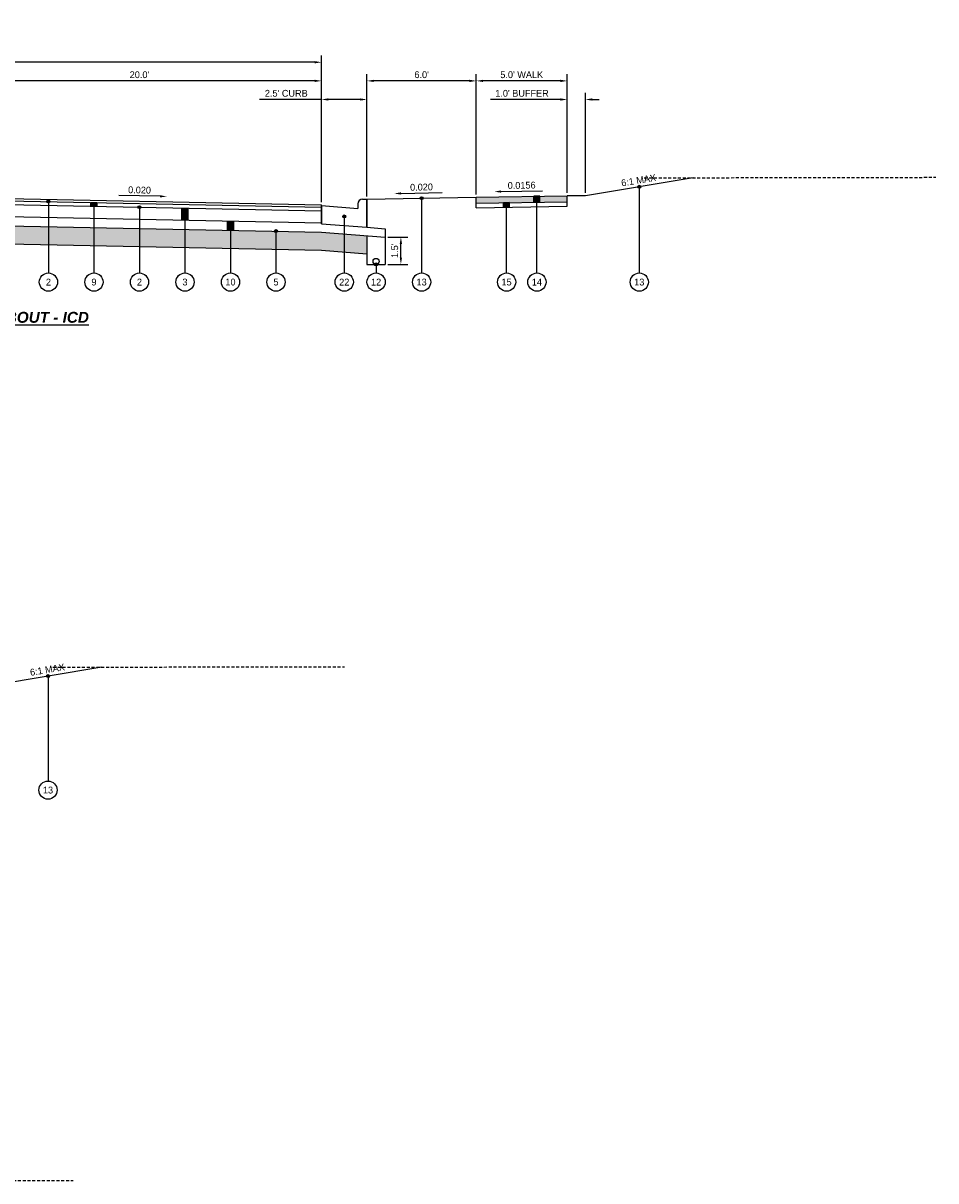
# Model space of a CAD drawing. Header units: feet. Extents: x 904 to 1979, y -2403 to -1843.
# Tile 26 of 34: x 1928 to 1979, y -2082 to -2019. Entities that reach past the tile are written whole.
import ezdxf

# ---------------------------------------------------------------- set-up
doc = ezdxf.new("R2010")
doc.units = ezdxf.units.FT
doc.header["$MEASUREMENT"] = 0
doc.linetypes.add('OhDOT_USTN3', pattern=[0.22, 0.165, -0.055])
for name, color, linetype in [('PV_X_EOP', 27, 'OhDOT_USTN3'), ('RD_P_Text', 1, 'Continuous'), ('SC_Shading1', 247, 'Continuous'), ('SC_Shading2', 255, 'Continuous')]:
    doc.layers.add(name, color=color, linetype=linetype)
doc.styles.get("Standard").update_dxf_attribs({"font": 'font31.shx'})
doc.dimstyles.new('COEC', dxfattribs={"dimscale": 13.9, "dimtxt": 0.18, "dimasz": 0.18, "dimexe": 0.18, "dimexo": 0.0625, "dimgap": 0.09, "dimtad": 1, "dimzin": 0, "dimdsep": 46, "dimtxsty": 'Standard', "dimcen": 0.09, "dimclrd": 256, "dimclre": 256, "dimclrt": 256, "dimaunit": 1, "dimadec": 4, "dimazin": 0, "dimtfac": 1, "dimtofl": 0, "dimtmove": 0, "dimatfit": 3, "dimfxl": 1, "dimtolj": 1, "dimtzin": 0, "dimlwd": -1, "dimlwe": -1, "dimarcsym": 0})

# ---------------------------------------------------------------- blocks, each defined once
blk = doc.blocks.new('*D1178')
at = {"layer": 'Defpoints', "color": 0, "transparency": 16777216}
for p in [(1948.37, -2030.284), (1949.232, -2030.284), (1948.37, -2031.784)]:
    blk.add_point(p, dxfattribs=at)
at = {"layer": 'RD_P_Text', "transparency": 16777216}
for p, q in [((1948.52, -2030.284), (1949.607, -2030.284)), ((1949.232, -2031.409), (1949.232, -2030.659)), ((1948.52, -2031.784), (1949.607, -2031.784))]:
    blk.add_line(p, q, dxfattribs=at)
for points in [[(1949.169, -2030.659), (1949.294, -2030.659), (1949.232, -2030.284)], [(1949.169, -2031.409), (1949.294, -2031.409), (1949.232, -2031.784)]]:
    blk.add_solid(points, dxfattribs=at)
at = {"layer": 'RD_P_Text', "transparency": 16777216, "insert": (1948.894, -2031.034), "char_height": 0.375, "attachment_point": 5, "rotation": 90}
blk.add_mtext("\\A1;1.5'", dxfattribs=at)
blk = doc.blocks.new('*D1180')
at = {"layer": 'Defpoints', "color": 0, "transparency": 16777216}
for p in [(1882.37, -2020.678), (1882.37, -2021.255), (1944.87, -2028.505)]:
    blk.add_point(p, dxfattribs=at)
at = {"layer": 'RD_P_Text', "transparency": 16777216}
for p, q in [((1882.37, -2021.105), (1882.37, -2020.303)), ((1944.87, -2028.355), (1944.87, -2020.303)), ((1944.495, -2020.678), (1882.745, -2020.678))]:
    blk.add_line(p, q, dxfattribs=at)
for points in [[(1882.745, -2020.615), (1882.745, -2020.74), (1882.37, -2020.678)], [(1944.495, -2020.615), (1944.495, -2020.74), (1944.87, -2020.678)]]:
    blk.add_solid(points, dxfattribs=at)
at = {"layer": 'RD_P_Text', "transparency": 16777216, "insert": (1913.62, -2020.34), "char_height": 0.375, "attachment_point": 5}
blk.add_mtext("\\A1;62.5' INSCRIBED RADIUS (125.0' INSCRIBED DIAMETER)", dxfattribs=at)
blk = doc.blocks.new('*D1184')
at = {"layer": 'Defpoints', "color": 0, "transparency": 16777216}
for p in [(1924.87, -2021.7), (1924.87, -2028.105), (1944.87, -2028.505)]:
    blk.add_point(p, dxfattribs=at)
at = {"layer": 'RD_P_Text', "transparency": 16777216}
for p, q in [((1924.87, -2027.955), (1924.87, -2021.325)), ((1944.495, -2021.7), (1925.245, -2021.7)), ((1944.87, -2028.355), (1944.87, -2021.325))]:
    blk.add_line(p, q, dxfattribs=at)
for points in [[(1925.245, -2021.638), (1925.245, -2021.763), (1924.87, -2021.7)], [(1944.495, -2021.638), (1944.495, -2021.763), (1944.87, -2021.7)]]:
    blk.add_solid(points, dxfattribs=at)
at = {"layer": 'RD_P_Text', "transparency": 16777216, "insert": (1934.87, -2021.363), "char_height": 0.375, "attachment_point": 5}
blk.add_mtext("\\A1;20.0'", dxfattribs=at)
blk = doc.blocks.new('*D1185')
at = {"layer": 'Defpoints', "color": 0, "transparency": 16777216}
for p in [(1944.87, -2022.723), (1947.37, -2028.205), (1944.87, -2028.505)]:
    blk.add_point(p, dxfattribs=at)
at = {"layer": 'RD_P_Text', "transparency": 16777216}
for p, q in [((1944.87, -2028.355), (1944.87, -2022.348)), ((1947.37, -2028.055), (1947.37, -2022.348)), ((1944.87, -2022.723), (1941.464, -2022.723)), ((1946.995, -2022.723), (1945.245, -2022.723))]:
    blk.add_line(p, q, dxfattribs=at)
for points in [[(1945.245, -2022.66), (1945.245, -2022.785), (1944.87, -2022.723)], [(1946.995, -2022.66), (1946.995, -2022.785), (1947.37, -2022.723)]]:
    blk.add_solid(points, dxfattribs=at)
at = {"layer": 'RD_P_Text', "transparency": 16777216, "insert": (1942.936, -2022.385), "char_height": 0.375, "attachment_point": 5}
blk.add_mtext("\\A1;2.5' CURB", dxfattribs=at)
blk = doc.blocks.new('*D1186')
at = {"layer": 'Defpoints', "color": 0, "transparency": 16777216}
for p in [(1947.37, -2021.7), (1947.37, -2028.205), (1953.37, -2028.085)]:
    blk.add_point(p, dxfattribs=at)
at = {"layer": 'RD_P_Text', "transparency": 16777216}
for p, q in [((1947.37, -2028.055), (1947.37, -2021.325)), ((1952.995, -2021.7), (1947.745, -2021.7)), ((1953.37, -2027.935), (1953.37, -2021.325))]:
    blk.add_line(p, q, dxfattribs=at)
for points in [[(1947.745, -2021.638), (1947.745, -2021.763), (1947.37, -2021.7)], [(1952.995, -2021.638), (1952.995, -2021.763), (1953.37, -2021.7)]]:
    blk.add_solid(points, dxfattribs=at)
at = {"layer": 'RD_P_Text', "transparency": 16777216, "insert": (1950.37, -2021.363), "char_height": 0.375, "attachment_point": 5}
blk.add_mtext("\\A1;6.0'", dxfattribs=at)
blk = doc.blocks.new('*D1187')
at = {"layer": 'Defpoints', "color": 0, "transparency": 16777216}
for p in [(1953.37, -2021.7), (1953.37, -2028.085), (1958.37, -2028.007)]:
    blk.add_point(p, dxfattribs=at)
at = {"layer": 'RD_P_Text', "transparency": 16777216}
for p, q in [((1953.37, -2027.935), (1953.37, -2021.325)), ((1957.995, -2021.7), (1953.745, -2021.7)), ((1958.37, -2027.857), (1958.37, -2021.325))]:
    blk.add_line(p, q, dxfattribs=at)
for points in [[(1953.745, -2021.638), (1953.745, -2021.763), (1953.37, -2021.7)], [(1957.995, -2021.638), (1957.995, -2021.763), (1958.37, -2021.7)]]:
    blk.add_solid(points, dxfattribs=at)
at = {"layer": 'RD_P_Text', "transparency": 16777216, "insert": (1955.87, -2021.363), "char_height": 0.375, "attachment_point": 5}
blk.add_mtext("\\A1;5.0' WALK", dxfattribs=at)
blk = doc.blocks.new('*D1188')
at = {"layer": 'Defpoints', "color": 0, "transparency": 16777216}
for p in [(1958.37, -2022.723), (1958.37, -2028.007), (1959.37, -2028.007)]:
    blk.add_point(p, dxfattribs=at)
at = {"layer": 'RD_P_Text', "transparency": 16777216}
for p, q in [((1958.37, -2027.857), (1958.37, -2022.348)), ((1959.37, -2027.857), (1959.37, -2022.348)), ((1957.995, -2022.723), (1954.15, -2022.723)), ((1959.745, -2022.723), (1960.12, -2022.723))]:
    blk.add_line(p, q, dxfattribs=at)
for points in [[(1957.995, -2022.66), (1957.995, -2022.785), (1958.37, -2022.723)], [(1959.745, -2022.66), (1959.745, -2022.785), (1959.37, -2022.723)]]:
    blk.add_solid(points, dxfattribs=at)
at = {"layer": 'RD_P_Text', "transparency": 16777216, "insert": (1955.885, -2022.385), "char_height": 0.375, "attachment_point": 5}
blk.add_mtext("\\A1;1.0' BUFFER", dxfattribs=at)

msp = doc.modelspace()

# ---------------------------------------------------------------- hatches: boundary and pattern name
at = {"layer": 'RD_P_Text'}
h = msp.add_hatch(color=256, dxfattribs=at)
h.dxf.hatch_style = 1
edge = h.paths.add_edge_path()
edge.add_arc((1962.327, -2027.514), 0.08, 180, 540, ccw=False)
h = msp.add_hatch(color=256, dxfattribs=at)
h.dxf.hatch_style = 1
edge = h.paths.add_edge_path()
edge.add_arc((1929.87, -2028.33), 0.08, 180, 540, ccw=False)
h = msp.add_hatch(color=256, dxfattribs=at)
h.dxf.hatch_style = 1
edge = h.paths.add_edge_path()
edge.add_arc((1950.37, -2028.145), 0.08, 180, 540, ccw=False)
h = msp.add_hatch(color=256, dxfattribs=at)
h.dxf.hatch_style = 1
h.paths.add_polyline_path([(1956.87, -2028.03), (1956.538, -2028.035), (1956.538, -2028.368), (1956.87, -2028.363)])
h = msp.add_hatch(color=256, dxfattribs=at)
h.dxf.hatch_style = 1
h.paths.add_polyline_path([(1932.203, -2028.376), (1932.536, -2028.383), (1932.536, -2028.591), (1932.203, -2028.585)])
h = msp.add_hatch(color=256, dxfattribs=at)
h.dxf.hatch_style = 1
edge = h.paths.add_edge_path()
edge.add_arc((1934.87, -2028.638), 0.08, 180, 540, ccw=False)
h = msp.add_hatch(color=256, dxfattribs=at)
h.dxf.hatch_style = 1
h.paths.add_polyline_path([(1937.203, -2028.685), (1937.536, -2028.691), (1937.536, -2029.357), (1937.203, -2029.351)])
h = msp.add_hatch(color=256, dxfattribs=at)
h.dxf.hatch_style = 1
h.paths.add_polyline_path([(1955.204, -2028.389), (1954.872, -2028.394), (1954.872, -2028.644), (1955.204, -2028.639)])
h = msp.add_hatch(color=256, dxfattribs=at)
h.dxf.hatch_style = 1
h.paths.add_polyline_path([(1940.036, -2029.407), (1940.036, -2029.907), (1939.703, -2029.901), (1939.703, -2029.401)])
h = msp.add_hatch(color=256, dxfattribs=at)
h.dxf.hatch_style = 1
edge = h.paths.add_edge_path()
edge.add_arc((1946.12, -2029.145), 0.08, 180, 540, ccw=False)
h = msp.add_hatch(color=256, dxfattribs=at)
h.dxf.hatch_style = 1
edge = h.paths.add_edge_path()
edge.add_arc((1942.37, -2029.954), 0.08, 180, 540, ccw=False)
h = msp.add_hatch(color=256, dxfattribs=at)
h.dxf.hatch_style = 1
edge = h.paths.add_edge_path()
edge.add_arc((1947.87, -2031.784), 0.08, 180, 540, ccw=False)
h = msp.add_hatch(color=256, dxfattribs=at)
h.dxf.hatch_style = 1
edge = h.paths.add_edge_path()
edge.add_arc((1929.847, -2054.4), 0.08, 180, 540, ccw=False)
at = {"layer": 'SC_Shading1'}
h = msp.add_hatch(dxfattribs=at)
h.set_pattern_fill('WICKER', color=256, scale=1.5)
h.set_pattern_definition([(0, (22.9745, 2.6855), (0, 1.5), [0.439335, -0.257355, 0.621315, -0.18198]), (0, (22.9745, 2.5035), (0, 1.5), [0.621315, -0.257355, 0.439335, -0.18198]), (0, (23.4138, 3.5642), (0, 1.5), [0.621315, -0.257355, 0.439335, -0.18198]), (0, (23.4138, 3.7462), (0, 1.5), [0.439335, -0.257355, 0.621315, -0.18198]), (90, (23.2318, 2.6855), (-1.5, 9e-17), [0.439335, -0.257355, 0.621315, -0.18198]), (90, (23.4138, 2.6855), (-1.5, 9e-17), [0.621315, -0.257355, 0.439335, -0.18198]), (90, (24.2925, 2.9429), (-1.5, 9e-17), [0.621315, -0.18198, 0.439335, -0.257355]), (90, (24.4745, 3.1249), (-1.5, 9e-17), [0.439335, -0.18198, 0.621315, -0.257355]), (135, (23.7245, 2.3749), (-1.4999962, -1.4999962), [0.439335, -0.257355, 0.36396, -0.257355, 0.621315, -0.18198]), (135, (23.8532, 2.5035), (-1.4999962, -1.4999962), [0.621315, -0.257355, 0.36396, -0.257355, 0.439335, -0.18198]), (135, (24.7318, 2.8675), (-1.4999962, -1.4999962), [0.36396, -0.257355, 0.621315, -0.18198, 0.439335, -0.257355]), (135, (24.7318, 3.1249), (-1.4999962, -1.4999962), [0.36396, -0.257355, 0.439335, -0.18198, 0.621315, -0.257355]), (45, (23.8532, 2.2462), (-1.4999962, 1.4999962), [0.36396, -0.257355, 0.439335, -0.18198, 0.621315, -0.257355]), (45, (23.5958, 2.2462), (-1.4999962, 1.4999962), [0.36396, -0.257355, 0.621315, -0.18198, 0.439335, -0.257355]), (45, (22.7925, 2.6855), (-1.4999962, 1.4999962), [0.439335, -0.18198, 0.621315, -0.257355, 0.36396, -0.257355]), (45, (22.5351, 2.6855), (-1.4999962, 1.4999962), [0.621315, -0.18198, 0.439335, -0.257355, 0.36396, -0.257355])])
h.paths.add_polyline_path([(1908.12, -2030.269), (1923.12, -2030.569), (1944.87, -2031.004), (1947.37, -2031.204), (1947.37, -2030.204), (1944.87, -2030.004), (1923.12, -2029.569), (1908.12, -2029.269), (1906.62, -2029.269), (1906.62, -2030.269)])
at = {"layer": 'SC_Shading2'}
h = msp.add_hatch(color=256, dxfattribs=at)
h.dxf.hatch_style = 1
h.paths.add_polyline_path([(1958.37, -2028.34), (1953.37, -2028.418), (1953.37, -2028.085), (1958.37, -2028.007)])

# ---------------------------------------------------------------- linework, layer by layer
at = {"layer": 'PV_X_EOP', "flags": 128}
for points in [[(1962.598, -2027.026), (1978.619, -2026.998)], [(1930.118, -2053.912), (1946.139, -2053.884)], [(1915.205, -2082.132), (1931.225, -2082.104)]]:
    msp.add_lwpolyline(points, dxfattribs=at)
at = {"layer": 'RD_P_Text', "flags": 128}
for points in [[(1965.284, -2027.021), (1959.37, -2028.007)], [(1962.327, -2027.514), (1962.327, -2032.255)], [(1924.87, -2028.105), (1944.87, -2028.505)], [(1924.87, -2028.23), (1944.87, -2028.63)], [(1947.12, -2028.205), (1947.37, -2028.205)], [(1947.37, -2028.205), (1953.37, -2028.085)], [(1947.37, -2028.205), (1947.37, -2029.745)], [(1947.37, -2029.745), (1947.37, -2028.205)], [(1950.37, -2028.145), (1950.37, -2032.255)], [(1953.37, -2028.085), (1958.37, -2028.007)], [(1956.87, -2028.03), (1956.538, -2028.035), (1956.538, -2028.368), (1956.87, -2028.363), (1956.87, -2028.03)], [(1959.37, -2028.007), (1958.37, -2028.007)], [(1924.87, -2028.438), (1944.87, -2028.838)], [(1929.87, -2028.33), (1929.87, -2032.255)], [(1932.203, -2028.376), (1932.203, -2028.585)], [(1932.203, -2028.376), (1932.536, -2028.383), (1932.536, -2028.591), (1932.203, -2028.585), (1932.203, -2028.376)], [(1932.37, -2028.38), (1932.37, -2032.255)], [(1932.536, -2028.383), (1932.536, -2028.591)], [(1934.87, -2028.638), (1934.87, -2032.255)], [(1937.203, -2028.685), (1937.203, -2029.351)], [(1937.203, -2028.685), (1937.536, -2028.691), (1937.536, -2029.357), (1937.203, -2029.351), (1937.203, -2028.685)], [(1937.37, -2028.688), (1937.37, -2032.255)], [(1937.536, -2028.691), (1937.536, -2029.357)], [(1944.87, -2028.545), (1946.87, -2028.705)], [(1944.87, -2028.545), (1944.87, -2029.545)], [(1946.87, -2028.455), (1946.87, -2028.705)], [(1953.37, -2028.418), (1958.37, -2028.34)], [(1953.37, -2028.668), (1958.37, -2028.59)], [(1955.204, -2028.389), (1954.872, -2028.394), (1954.872, -2028.644), (1955.204, -2028.639), (1955.204, -2028.389)], [(1924.87, -2029.104), (1944.87, -2029.504)], [(1939.703, -2029.401), (1939.703, -2029.901)], [(1940.036, -2029.407), (1940.036, -2029.907), (1939.703, -2029.901), (1939.703, -2029.401), (1940.036, -2029.407)], [(1939.87, -2029.404), (1939.87, -2032.255)], [(1940.036, -2029.407), (1940.036, -2029.907)], [(1944.87, -2029.545), (1947.37, -2029.745)], [(1946.12, -2029.145), (1946.12, -2032.255)], [(1924.87, -2029.604), (1944.87, -2030.004)], [(1942.37, -2029.954), (1942.37, -2032.255)], [(1944.87, -2030.004), (1948.37, -2030.284)], [(1947.37, -2029.745), (1948.37, -2029.825)], [(1947.37, -2030.204), (1947.37, -2031.784)], [(1948.37, -2029.825), (1948.37, -2030.284)], [(1924.87, -2030.604), (1944.87, -2031.004)], [(1948.37, -2030.284), (1948.37, -2031.784)], [(1944.87, -2031.004), (1947.37, -2031.204)], [(1947.37, -2031.784), (1948.37, -2031.784)], [(1947.87, -2031.784), (1947.87, -2032.255)], [(1932.804, -2053.907), (1926.89, -2054.893)], [(1929.847, -2054.4), (1929.847, -2060.165)]]:
    msp.add_lwpolyline(points, dxfattribs=at)
at = {"layer": 'RD_P_Text', "linetype": 'ByBlock', "lineweight": -2}
for points in [[(1936.002, -2028.043), (1933.738, -2027.998)], [(1949.238, -2027.883), (1951.502, -2027.838)], [(1954.738, -2027.779), (1957.002, -2027.744)]]:
    msp.add_lwpolyline(points, dxfattribs=at)
at = {"layer": 'RD_P_Text', "ltscale": 0.5, "flags": 128}
for points in [[(1953.37, -2028.668), (1953.37, -2028.085)], [(1956.538, -2028.368), (1956.538, -2028.035)], [(1956.704, -2032.255), (1956.704, -2028.033)], [(1956.87, -2028.363), (1956.87, -2028.03)], [(1958.37, -2028.59), (1958.37, -2028.007)], [(1944.87, -2029.545), (1944.87, -2028.505)], [(1954.872, -2028.644), (1954.872, -2028.394)], [(1955.038, -2032.255), (1955.038, -2028.392)], [(1955.204, -2028.639), (1955.204, -2028.389)]]:
    msp.add_lwpolyline(points, dxfattribs=at)
at = {"layer": 'RD_P_Text'}
for centre, radius in [((1962.327, -2027.514), 0.08), ((1929.87, -2028.33), 0.08), ((1950.37, -2028.145), 0.08), ((1934.87, -2028.638), 0.08), ((1946.12, -2029.145), 0.08), ((1942.37, -2029.954), 0.08), ((1947.87, -2031.618), 0.166), ((1947.87, -2031.784), 0.08), ((1929.87, -2032.755), 0.5), ((1932.37, -2032.755), 0.5), ((1934.87, -2032.755), 0.5), ((1937.37, -2032.755), 0.5), ((1939.87, -2032.755), 0.5), ((1942.37, -2032.755), 0.5), ((1946.12, -2032.755), 0.5), ((1947.87, -2032.755), 0.5), ((1950.37, -2032.755), 0.5), ((1955.038, -2032.755), 0.5), ((1956.704, -2032.755), 0.5), ((1962.327, -2032.755), 0.5), ((1929.847, -2054.4), 0.08), ((1929.847, -2060.665), 0.5)]:
    msp.add_circle(centre, radius, dxfattribs=at)
msp.add_arc((1947.12, -2028.455), 0.25, 90, 180, dxfattribs=at)
for points in [[(1936, -2028.106), (1936.377, -2028.051), (1936.003, -2027.981)], [(1949.239, -2027.946), (1948.863, -2027.891), (1949.237, -2027.821)], [(1954.739, -2027.842), (1954.363, -2027.785), (1954.737, -2027.717)]]:
    msp.add_solid(points, dxfattribs=at)

# ---------------------------------------------------------------- texts
at = {"layer": 'RD_P_Text', "char_height": 0.375, "attachment_point": 5}
for s, width, insert, rotation in [('6:1 MAX', 7.77982, (1962.288, -2027.162), 9.46232), ('0.020', 2.91398, (1934.876, -2027.698), 358.85424), ('0.020', 2.91398, (1950.363, -2027.538), 1.14576), ('0.0156', 2.91398, (1955.865, -2027.439), 0.89374), ('6:1 MAX', 7.77982, (1929.808, -2054.049), 9.46232)]:
    msp.add_mtext_dynamic_manual_height_columns(s, width=width, gutter_width=10, heights=[0], dxfattribs=dict(at, insert=insert, rotation=rotation))
at = {"layer": 'RD_P_Text', "attachment_point": 5}
for s, heights, insert, char_height in [('2', [0.375], (1929.87, -2032.755), 0.375), ('\\pxt43;9', [0], (1932.37, -2032.755), 0.375), ('\\pxt43;2', [0], (1934.87, -2032.755), 0.375), ('\\pxt43;3', [0], (1937.37, -2032.755), 0.375), ('\\pxt43;10', [0], (1939.87, -2032.755), 0.375), ('5', [0], (1942.37, -2032.755), 0.375), ('22', [0], (1946.12, -2032.755), 0.375), ('\\pxt43;12', [0], (1947.87, -2032.755), 0.375), ('13', [0], (1950.37, -2032.755), 0.375), ('\\pxt43;15', [0], (1955.038, -2032.755), 0.375), ('\\pxt43;14', [0], (1956.704, -2032.755), 0.375), ('\\pxt43;13', [0], (1962.327, -2032.755), 0.375), ('{\\fArial|b1|i1|c0|p34;\\LTYPICAL SECTION - ROUNDABOUT - ICD}', [0], (1923.827, -2034.693), 0.6), ('\\pxt43;13', [0], (1929.847, -2060.665), 0.375)]:
    msp.add_mtext_dynamic_manual_height_columns(s, width=34.83485, gutter_width=10, heights=heights, dxfattribs=dict(at, insert=insert, char_height=char_height))

# ---------------------------------------------------------------- dimensions: what is measured, and where the dimension line sits
at = {"layer": 'RD_P_Text'}
for base, p1, p2, text, picture, middle in [((1882.37, -2020.678), (1944.87, -2028.505), (1882.37, -2021.255), "62.5' INSCRIBED RADIUS (125.0' INSCRIBED DIAMETER)", '*D1180', (1913.62, -2020.34)), ((1924.87, -2021.7), (1944.87, -2028.505), (1924.87, -2028.105), "20.0'", '*D1184', (1934.87, -2021.363)), ((1947.37, -2021.7), (1953.37, -2028.085), (1947.37, -2028.205), "6.0'", '*D1186', (1950.37, -2021.363)), ((1953.37, -2021.7), (1958.37, -2028.007), (1953.37, -2028.085), "5.0' WALK", '*D1187', (1955.87, -2021.363))]:
    dim = msp.add_linear_dim(base=base, p1=p1, p2=p2, text=text, dimstyle='COEC', override={"dimscale": 3, "dimtxt": 0.125, "dimasz": 0.125, "dimexe": 0.125, "dimexo": 0.05, "dimgap": 0.05}, dxfattribs=at)
    dim.commit()
    dim.dimension.update_dxf_attribs({"geometry": picture, "text_midpoint": middle})
for base, p1, p2, text, picture, middle in [((1944.87, -2022.723), (1947.37, -2028.205), (1944.87, -2028.505), "2.5' CURB", '*D1185', (1942.936, -2022.723)), ((1958.37, -2022.723), (1959.37, -2028.007), (1958.37, -2028.007), "1.0' BUFFER", '*D1188', (1955.885, -2022.723))]:
    dim = msp.add_linear_dim(base=base, p1=p1, p2=p2, text=text, dimstyle='COEC', override={"dimscale": 3, "dimtxt": 0.125, "dimasz": 0.125, "dimexe": 0.125, "dimexo": 0.05, "dimgap": 0.05}, dxfattribs=at)
    dim.commit()
    dim.dimension.update_dxf_attribs({"geometry": picture, "text_midpoint": middle, "dimtype": 160})
dim = msp.add_linear_dim(base=(1949.232, -2030.284), p1=(1948.37, -2031.784), p2=(1948.37, -2030.284), angle=90, text="1.5'", dimstyle='COEC', override={"dimscale": 3, "dimtxt": 0.125, "dimasz": 0.125, "dimexe": 0.125, "dimexo": 0.05, "dimgap": 0.05}, dxfattribs=at)
dim.commit()
dim.dimension.update_dxf_attribs({"geometry": '*D1178', "text_midpoint": (1948.894, -2031.034)})

doc.saveas('drawing.dxf')
